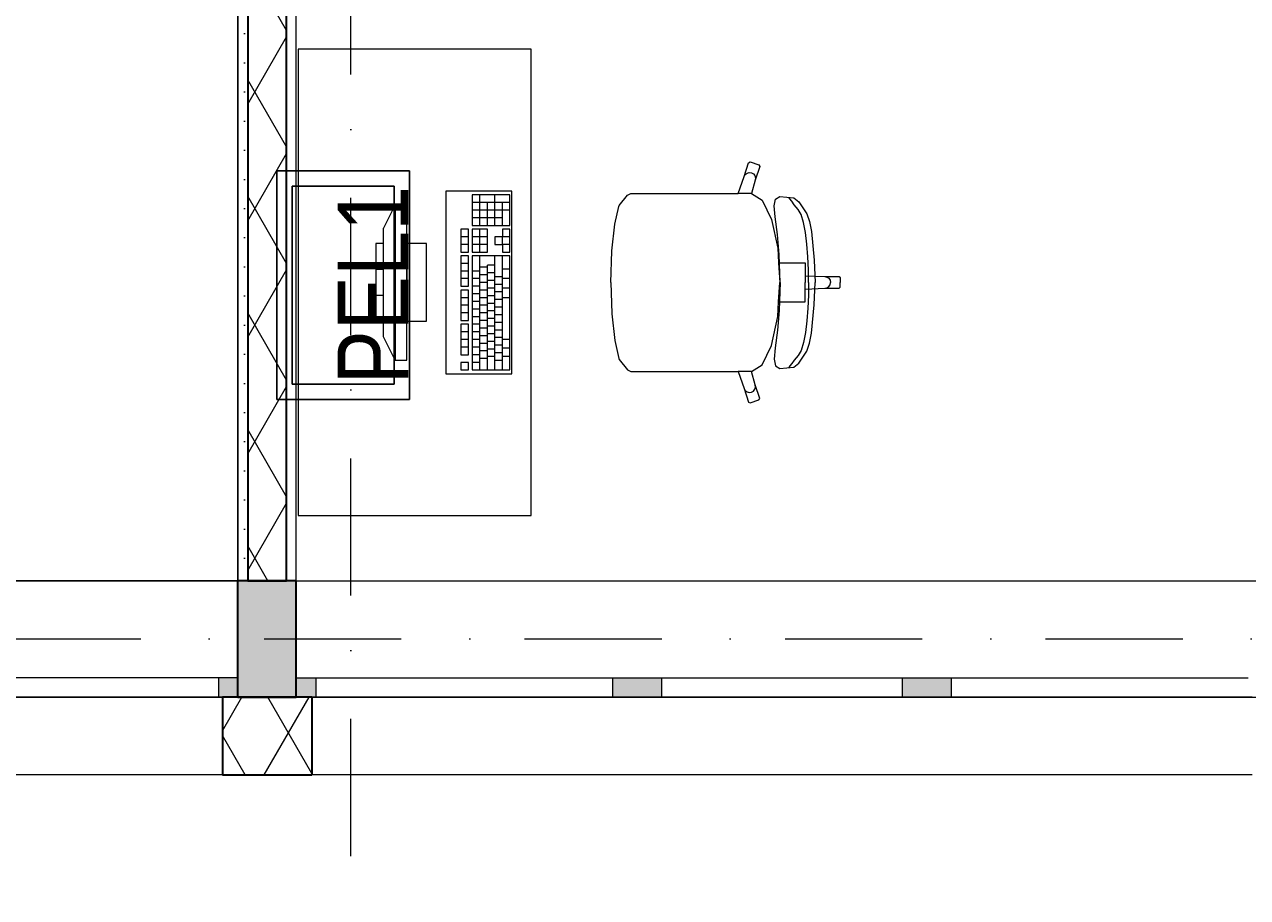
# Model space of a CAD drawing. Header units: millimetres. Extents: x 82175 to 237000, y 24756 to 471700.
# Tile 62 of 256: x 118550 to 121698, y 162964 to 165210. Entities that reach past the tile are written whole.
import ezdxf

# ---------------------------------------------------------------- set-up
doc = ezdxf.new("R2010")
doc.units = ezdxf.units.MM
doc.linetypes.add('Kropki i Kreski', pattern=[6.702778, 3.527778, -1.763889, 0, -1.411111])
for name, color, linetype in [('#EL - Teletechnika', 3, 'Continuous'), ('- A - ocieplenie', 8, 'Continuous'), ('Konstrukcja - Siatka mod', 8, 'Continuous'), ('Konstrukcja - Stropy', 8, 'Continuous'), ('Konstrukcja - Ściany działowe', 8, 'Continuous'), ('Konstrukcja - Ściany zewnętrzne', 8, 'Continuous'), ('Okna Archicada', 8, 'Continuous'), ('Wnętrze - Umeblowanie', 8, 'Continuous')]:
    doc.layers.add(name, color=color, linetype=linetype)
doc.layers.add('\xa0♦elektryczne', color=1, linetype='Continuous', lineweight=30)
doc.styles.get("Standard").update_dxf_attribs({"font": 'arial.ttf'})
pattern_1 = [(60, (-135208.59, 452586.62), (-129.90381, 75), []), (120, (-135208.59, 452586.62), (129.90381, 75), [])]

# ---------------------------------------------------------------- blocks, each defined once
blk = doc.blocks.new('pell')
at = {"layer": '#EL - Teletechnika', "color": 1, "lineweight": 30}
blk.add_lwpolyline([(0, 294), (0, -294), (-341, -294), (-341, 294)], close=True, dxfattribs=at)
at = {"layer": '#EL - Teletechnika', "color": 7, "lineweight": 30}
blk.add_lwpolyline([(-39.3, 254.6), (-39.3, -254.6), (-301.7, -254.6), (-301.7, 254.6)], close=True, dxfattribs=at)
at = {"layer": '#EL - Teletechnika', "color": 1, "insert": (-93.7, 0), "char_height": 20.791, "attachment_point": 5, "rotation": 90, "line_spacing_factor": 0.4}
blk.add_mtext('\\fArial Narrow|b0|i0;{\\H8.7679950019x;\\A1;PEL1}\\A1;\\fTahoma|b1|i0|c238;\\P', dxfattribs=at)

msp = doc.modelspace()

# ---------------------------------------------------------------- hatches: boundary and pattern name
at = {"layer": '- A - ocieplenie', "linetype": 'Continuous', "lineweight": 13}
h = msp.add_hatch(dxfattribs=at)
h.set_pattern_fill('Izolacja_miękka_0005', color=8, style=0, pattern_type=2)
h.set_pattern_definition(pattern_1)
h.paths.add_polyline_path([(119290, 163478.9), (119060, 163478.9), (119060, 163278.9), (119290, 163278.9)])
at = {"layer": 'Konstrukcja - Ściany działowe', "linetype": 'Continuous', "lineweight": 13}
h = msp.add_hatch(dxfattribs=at)
h.set_pattern_fill('Gips_0005', color=8, style=0, pattern_type=2)
h.set_pattern_definition([(0, (-135208.59, 452586.615), (0, 75), [0, -75])])
h.paths.add_polyline_path([(119100, 168648.9), (119100, 163778.9), (119125, 163778.9), (119125, 168648.9)])
h = msp.add_hatch(dxfattribs=at)
h.set_pattern_fill('Izolacja_miękka_0005', color=8, style=0, pattern_type=2)
h.set_pattern_definition(pattern_1)
h.paths.add_polyline_path([(119125, 168648.9), (119125, 163778.9), (119225, 163778.9), (119225, 168648.9)])
at = {"layer": 'Konstrukcja - Ściany zewnętrzne', "linetype": 'Continuous', "lineweight": 13}
msp.add_hatch(color=8, dxfattribs=at).paths.add_polyline_path([(119100, 163478.9), (119250, 163478.9), (119250, 163778.9), (119100, 163778.9)])
at = {"layer": 'Okna Archicada', "linetype": 'Continuous', "lineweight": 13}
for points in [[(119100, 163528.9), (119050, 163528.9), (119050, 163478.9), (119100, 163478.9)], [(119250, 163528.9), (119250, 163478.9), (119300, 163478.9), (119300, 163528.9)], [(120115, 163478.9), (120115, 163528.9), (120065, 163528.9), (120065, 163478.9)], [(120115, 163528.9), (120115, 163478.9), (120190, 163478.9), (120190, 163528.9)], [(120885, 163478.9), (120885, 163528.9), (120810, 163528.9), (120810, 163478.9)], [(120885, 163528.9), (120885, 163478.9), (120935, 163478.9), (120935, 163528.9)]]:
    msp.add_hatch(color=8, dxfattribs=at).paths.add_polyline_path(points)

# ---------------------------------------------------------------- linework, layer by layer
at = {"layer": '- A - ocieplenie', "color": 8, "linetype": 'Continuous', "lineweight": 35, "ltscale": 100}
for p, q in [((119060, 163478.9), (119060, 163428.9)), ((119290, 163478.9), (119290, 163428.9)), ((119060, 163428.9), (119060, 163278.9)), ((119290, 163428.9), (119290, 163278.9))]:
    msp.add_line(p, q, dxfattribs=at)
at = {"layer": '- A - ocieplenie', "color": 8, "linetype": 'Continuous', "lineweight": 35, "ltscale": 100, "flags": 128}
for points in [[(119290, 163478.9), (119060, 163478.9)], [(119060, 163278.9), (119290, 163278.9)]]:
    msp.add_lwpolyline(points, dxfattribs=at)
at = {"layer": 'Konstrukcja - Siatka mod', "color": 8, "linetype": 'Kropki i Kreski', "lineweight": 13, "ltscale": 100}
for p, q in [((119390, 162400), (119390, 179364.8)), ((93022.5, 163628.9), (122467, 163628.9))]:
    msp.add_line(p, q, dxfattribs=at)
at = {"layer": 'Konstrukcja - Stropy', "color": 8, "linetype": 'Continuous', "lineweight": 13, "ltscale": 100, "flags": 128}
msp.add_lwpolyline([(107140, 168828.9), (110440, 168828.9), (110440, 163778.9), (122510, 163778.9), (122510, 176258.9), (95470, 176258.9), (95470, 163778.9), (107140, 163778.9)], close=True, dxfattribs=at)
at = {"layer": 'Konstrukcja - Ściany działowe', "color": 8, "linetype": 'Continuous', "lineweight": 35, "ltscale": 100}
for p, q in [((119125, 168648.9), (119125, 163778.9)), ((119225, 163778.9), (119225, 168648.9))]:
    msp.add_line(p, q, dxfattribs=at)
at = {"layer": 'Konstrukcja - Ściany działowe', "color": 8, "linetype": 'Continuous', "lineweight": 25, "ltscale": 100, "flags": 128}
for points in [[(119100, 168648.9), (119100, 163778.9)], [(119225, 163778.9), (119250, 163778.9)]]:
    msp.add_lwpolyline(points, dxfattribs=at)
at = {"layer": 'Konstrukcja - Ściany działowe', "color": 8, "linetype": 'Continuous', "lineweight": 13, "ltscale": 100, "flags": 128}
for points in [[(119250, 163778.9), (119250, 168648.9)], [(119100, 163778.9), (119125, 163778.9)]]:
    msp.add_lwpolyline(points, dxfattribs=at)
at = {"layer": 'Konstrukcja - Ściany działowe', "color": 8, "linetype": 'Continuous', "lineweight": 35, "ltscale": 100, "flags": 128}
msp.add_lwpolyline([(119125, 163778.9), (119225, 163778.9)], dxfattribs=at)
at = {"layer": 'Konstrukcja - Ściany zewnętrzne', "color": 8, "linetype": 'Continuous', "lineweight": 35, "ltscale": 100}
for p, q in [((119100, 163528.9), (119100, 163778.9)), ((119250, 163528.9), (119250, 163778.9)), ((119100, 163478.9), (119100, 163528.9)), ((119250, 163478.9), (119250, 163528.9))]:
    msp.add_line(p, q, dxfattribs=at)
at = {"layer": 'Konstrukcja - Ściany zewnętrzne', "color": 8, "linetype": 'Continuous', "lineweight": 35, "ltscale": 100, "flags": 128}
for points in [[(119250, 163778.9), (119100, 163778.9)], [(119100, 163478.9), (119250, 163478.9)]]:
    msp.add_lwpolyline(points, dxfattribs=at)
at = {"layer": 'Okna Archicada', "color": 8, "linetype": 'Continuous', "lineweight": 13, "ltscale": 100}
for p, q in [((119100, 163778.9), (116600, 163778.9)), ((119250, 163778.9), (121750, 163778.9)), ((119050, 163528.9), (118285, 163528.9)), ((119100, 163528.9), (119050, 163528.9)), ((119050, 163528.9), (119050, 163478.9)), ((119250, 163528.9), (119300, 163528.9)), ((119300, 163528.9), (119300, 163478.9)), ((119300, 163528.9), (120065, 163528.9)), ((120065, 163478.9), (120065, 163528.9)), ((120065, 163528.9), (120115, 163528.9)), ((120115, 163528.9), (120190, 163528.9)), ((120190, 163528.9), (120190, 163478.9)), ((120190, 163528.9), (120810, 163528.9)), ((120810, 163478.9), (120810, 163528.9)), ((120810, 163528.9), (120885, 163528.9)), ((120885, 163528.9), (120935, 163528.9)), ((120935, 163528.9), (120935, 163478.9)), ((120935, 163528.9), (121700, 163528.9)), ((119100, 163478.9), (116600, 163478.9)), ((119060, 163478.9), (116625, 163478.9)), ((118285, 163478.9), (119050, 163478.9)), ((119050, 163478.9), (119100, 163478.9)), ((119250, 163478.9), (121750, 163478.9)), ((119300, 163478.9), (119250, 163478.9)), ((121710, 163478.9), (119290, 163478.9)), ((120065, 163478.9), (119300, 163478.9)), ((120115, 163478.9), (120065, 163478.9)), ((120190, 163478.9), (120115, 163478.9)), ((120810, 163478.9), (120190, 163478.9)), ((120885, 163478.9), (120810, 163478.9)), ((120935, 163478.9), (120885, 163478.9)), ((121700, 163478.9), (120935, 163478.9)), ((119060, 163278.9), (116625, 163278.9)), ((121710, 163278.9), (119290, 163278.9))]:
    msp.add_line(p, q, dxfattribs=at)
at = {"layer": 'Okna Archicada', "color": 8, "linetype": 'Continuous', "lineweight": 35, "ltscale": 100}
for p, q in [((119100, 163528.9), (119100, 163778.9)), ((119250, 163528.9), (119250, 163778.9)), ((119100, 163478.9), (119100, 163528.9)), ((119100, 163478.9), (119100, 163528.9)), ((119250, 163478.9), (119250, 163528.9)), ((119250, 163478.9), (119250, 163528.9)), ((119060, 163478.9), (119060, 163428.9)), ((119290, 163478.9), (119290, 163428.9)), ((119060, 163428.9), (119060, 163278.9)), ((119290, 163428.9), (119290, 163278.9))]:
    msp.add_line(p, q, dxfattribs=at)
at = {"layer": 'Wnętrze - Umeblowanie', "color": 8, "linetype": 'Continuous', "lineweight": 13, "ltscale": 100}
for p, q in [((120402.7, 164819.1), (120414.1, 164854.5)), ((120414.1, 164854.5), (120417.9, 164856.4)), ((120417.9, 164856.4), (120440.7, 164849)), ((120442.6, 164845.1), (120431.2, 164809.7)), ((120440.7, 164849), (120442.6, 164845.1)), ((120387.1, 164775.7), (120402.7, 164819.1)), ((120402.7, 164819.1), (120405.6, 164824.2)), ((120405.6, 164824.2), (120410.2, 164827.9)), ((120410.2, 164827.9), (120415.8, 164829.4)), ((120415.8, 164829.4), (120421.6, 164828.8)), ((120431.2, 164809.7), (120421.5, 164775.6)), ((120421.6, 164828.8), (120426.7, 164825.9)), ((120426.7, 164825.9), (120430.3, 164821.3)), ((120430.3, 164821.3), (120431.9, 164815.6)), ((120431.9, 164815.6), (120431.2, 164809.7)), ((119504.8, 164746.4), (119474.8, 164686.4)), ((119534.8, 164746.4), (119504.8, 164746.4)), ((119504.8, 164746.4), (119504.8, 164346.4)), ((119534.8, 164346.4), (119534.8, 164746.4)), ((119799.9, 164771.6), (119703, 164771.6)), ((119703, 164771.6), (119703, 164693.3)), ((119799.9, 164752), (119703, 164752)), ((119722.4, 164693.3), (119722.4, 164771.6)), ((119741.8, 164693.3), (119741.8, 164752)), ((119761.2, 164693.3), (119761.2, 164771.6)), ((119780.5, 164693.3), (119780.5, 164752)), ((119799.9, 164693.3), (119799.9, 164771.6)), ((120081.1, 164744.3), (120102.2, 164771.1)), ((120102.2, 164771.1), (120110.8, 164775.7)), ((120110.8, 164775.7), (120141.9, 164775.7)), ((120141.9, 164775.7), (120178, 164775.7)), ((120178, 164775.7), (120387.1, 164775.7)), ((120421.3, 164775.7), (120387.1, 164775.7)), ((120421.3, 164775.7), (120421.5, 164775.6)), ((120421.5, 164775.6), (120449.4, 164758.2)), ((120449.4, 164758.2), (120473.1, 164708.5)), ((120479.9, 164743.9), (120482.9, 164761.1)), ((120482.9, 164761.1), (120494.5, 164767.8)), ((120494.5, 164767.8), (120530.6, 164764.5)), ((120520, 164761.4), (120517.4, 164765.2)), ((120525.1, 164755.2), (120520, 164761.4)), ((120531.3, 164746.1), (120525.1, 164755.2)), ((120530.6, 164764.5), (120543.7, 164754)), ((120541.4, 164734.4), (120531.3, 164746.1)), ((120543.7, 164754), (120563.8, 164722.9)), ((119799.9, 164732.5), (119703, 164732.5)), ((120069.5, 164696.3), (120080.2, 164742.2)), ((120080.2, 164742.2), (120081.1, 164744.3)), ((120482.5, 164715), (120479.9, 164743.9)), ((120488.3, 164669.6), (120482.5, 164715)), ((120549.1, 164721.2), (120541.4, 164734.4)), ((120555.3, 164700.9), (120549.1, 164721.2)), ((120563.8, 164722.9), (120571.1, 164703)), ((119474.8, 164406.4), (119474.8, 164686.4)), ((119693.3, 164683.5), (119673.9, 164683.5)), ((119673.9, 164683.5), (119673.9, 164624.7)), ((119693.3, 164624.7), (119693.3, 164683.5)), ((119780.5, 164712.9), (119703, 164712.9)), ((119703, 164693.3), (119799.9, 164693.3)), ((119741.8, 164683.5), (119703, 164683.5)), ((119703, 164683.5), (119703, 164624.7)), ((119722.4, 164624.7), (119722.4, 164683.5)), ((119741.8, 164624.7), (119741.8, 164683.5)), ((119799.9, 164683.5), (119780.5, 164683.5)), ((119780.5, 164683.5), (119780.5, 164663.9)), ((119799.9, 164624.7), (119799.9, 164683.5)), ((120062.4, 164627.5), (120069.5, 164696.3)), ((120473.1, 164708.5), (120489, 164634.2)), ((120560.3, 164674.9), (120555.3, 164700.9)), ((120571.1, 164703), (120575.9, 164677.1)), ((119693.3, 164663.9), (119673.9, 164663.9)), ((119741.8, 164663.9), (119703, 164663.9)), ((119780.5, 164663.9), (119761.2, 164663.9)), ((119761.2, 164663.9), (119761.2, 164644.3)), ((119799.9, 164663.9), (119780.5, 164663.9)), ((119780.5, 164644.3), (119780.5, 164663.9)), ((120493, 164618.7), (120488.3, 164669.6)), ((120564, 164645), (120560.3, 164674.9)), ((120575.9, 164677.1), (120582.8, 164603.9)), ((119474.8, 164646.4), (119454.8, 164646.4)), ((119454.8, 164646.4), (119454.8, 164446.4)), ((119474.8, 164446.4), (119474.8, 164646.4)), ((119584.8, 164646.4), (119534.8, 164646.4)), ((119534.8, 164646.4), (119534.8, 164446.4)), ((119584.8, 164446.4), (119584.8, 164646.4)), ((119693.3, 164644.3), (119673.9, 164644.3)), ((119673.9, 164624.7), (119693.3, 164624.7)), ((119741.8, 164644.3), (119703, 164644.3)), ((119703, 164624.7), (119741.8, 164624.7)), ((119761.2, 164644.3), (119780.5, 164644.3)), ((119780.5, 164644.3), (119780.5, 164624.7)), ((119799.9, 164644.3), (119780.5, 164644.3)), ((119780.5, 164624.7), (119799.9, 164624.7)), ((120059.8, 164546.4), (120062.3, 164626.5)), ((120062.3, 164626.5), (120062.4, 164627.5)), ((120489, 164634.2), (120491.4, 164596.7)), ((120566.5, 164612.5), (120564, 164645)), ((119693.3, 164615), (119673.9, 164615)), ((119673.9, 164615), (119673.9, 164536.6)), ((119693.3, 164595.4), (119673.9, 164595.4)), ((119693.3, 164536.6), (119693.3, 164615)), ((119799.9, 164615), (119703, 164615)), ((119703, 164615), (119703, 164321.2)), ((119722.4, 164321.2), (119722.4, 164615)), ((119741.8, 164321.2), (119741.8, 164590.5)), ((119761.2, 164590.5), (119741.8, 164590.5)), ((119761.2, 164321.2), (119761.2, 164615)), ((119780.5, 164321.2), (119780.5, 164615)), ((119799.9, 164321.2), (119799.9, 164615)), ((120491.4, 164596.7), (120494.6, 164546.4)), ((120491.4, 164596.7), (120530.1, 164596.7)), ((120495.3, 164546.4), (120493, 164618.7)), ((120530.1, 164596.7), (120560, 164596.7)), ((120560, 164596.7), (120560, 164563.3)), ((120568, 164579.1), (120566.5, 164612.5)), ((120582.8, 164603.9), (120585, 164546.4)), ((119474.8, 164579.7), (119454.8, 164579.7)), ((119693.3, 164575.8), (119673.9, 164575.8)), ((119693.3, 164556.2), (119673.9, 164556.2)), ((119722.4, 164575.8), (119703, 164575.8)), ((119722.4, 164556.2), (119703, 164556.2)), ((119741.8, 164585.6), (119722.4, 164585.6)), ((119741.8, 164566), (119722.4, 164566)), ((119761.2, 164570.9), (119741.8, 164570.9)), ((119780.5, 164561.1), (119761.2, 164561.1)), ((119799.9, 164580.7), (119780.5, 164580.7)), ((119799.9, 164556.2), (119780.5, 164556.2)), ((120560, 164563.3), (120560, 164546.4)), ((120560, 164563.3), (120609.9, 164561.5)), ((120568.4, 164546.4), (120568, 164579.1)), ((120609.9, 164561.5), (120615.6, 164560.4)), ((120609.9, 164561.5), (120646.8, 164561.5)), ((120615.6, 164560.4), (120620.5, 164557.1)), ((120620.5, 164557.1), (120623.7, 164552.2)), ((120646.8, 164561.5), (120649.8, 164558.5)), ((120649.8, 164558.5), (120649.8, 164546.4)), ((119673.9, 164536.6), (119693.3, 164536.6)), ((119693.3, 164526.8), (119673.9, 164526.8)), ((119673.9, 164526.8), (119673.9, 164448.5)), ((119693.3, 164448.5), (119693.3, 164526.8)), ((119722.4, 164536.6), (119703, 164536.6)), ((119741.8, 164546.4), (119722.4, 164546.4)), ((119741.8, 164526.8), (119722.4, 164526.8)), ((119761.2, 164551.3), (119741.8, 164551.3)), ((119761.2, 164531.7), (119741.8, 164531.7)), ((119780.5, 164541.5), (119761.2, 164541.5)), ((119799.9, 164531.7), (119780.5, 164531.7)), ((120059.8, 164546.4), (120062.3, 164466.4)), ((120491.4, 164496.1), (120494.6, 164546.4)), ((120495.3, 164546.4), (120493, 164474.1)), ((120560, 164529.5), (120560, 164546.4)), ((120560, 164529.5), (120609.9, 164531.3)), ((120560, 164496.1), (120560, 164529.5)), ((120568.4, 164546.4), (120568, 164513.7)), ((120582.8, 164488.9), (120585, 164546.4)), ((120609.9, 164531.3), (120615.6, 164532.5)), ((120609.9, 164531.3), (120646.8, 164531.3)), ((120615.6, 164532.5), (120620.5, 164535.7)), ((120620.5, 164535.7), (120623.7, 164540.6)), ((120623.7, 164552.2), (120624.9, 164546.4)), ((120623.7, 164540.6), (120624.9, 164546.4)), ((120646.8, 164531.3), (120649.8, 164534.3)), ((120649.8, 164534.3), (120649.8, 164546.4)), ((119474.8, 164513.1), (119454.8, 164513.1)), ((119693.3, 164507.2), (119673.9, 164507.2)), ((119722.4, 164517), (119703, 164517)), ((119722.4, 164497.5), (119703, 164497.5)), ((119741.8, 164507.2), (119722.4, 164507.2)), ((119761.2, 164512.1), (119741.8, 164512.1)), ((119780.5, 164521.9), (119761.2, 164521.9)), ((119780.5, 164502.4), (119761.2, 164502.4)), ((119799.9, 164507.2), (119780.5, 164507.2)), ((120489, 164458.7), (120491.4, 164496.1)), ((120491.4, 164496.1), (120530.1, 164496.1)), ((120530.1, 164496.1), (120560, 164496.1)), ((120568, 164513.7), (120566.5, 164480.3)), ((119693.3, 164487.7), (119673.9, 164487.7)), ((119693.3, 164468.1), (119673.9, 164468.1)), ((119722.4, 164477.9), (119703, 164477.9)), ((119741.8, 164487.7), (119722.4, 164487.7)), ((119741.8, 164468.1), (119722.4, 164468.1)), ((119761.2, 164492.6), (119741.8, 164492.6)), ((119761.2, 164473), (119741.8, 164473)), ((119780.5, 164482.8), (119761.2, 164482.8)), ((119780.5, 164463.2), (119761.2, 164463.2)), ((120062.3, 164466.4), (120062.4, 164465.3)), ((120062.4, 164465.3), (120069.5, 164396.6)), ((120493, 164474.1), (120488.3, 164423.2)), ((120566.5, 164480.3), (120564, 164447.9)), ((120575.9, 164415.7), (120582.8, 164488.9)), ((119454.8, 164446.4), (119474.8, 164446.4)), ((119534.8, 164446.4), (119584.8, 164446.4)), ((119673.9, 164448.5), (119693.3, 164448.5)), ((119693.3, 164438.7), (119673.9, 164438.7)), ((119673.9, 164438.7), (119673.9, 164360.4)), ((119693.3, 164360.4), (119693.3, 164438.7)), ((119722.4, 164458.3), (119703, 164458.3)), ((119722.4, 164438.7), (119703, 164438.7)), ((119741.8, 164448.5), (119722.4, 164448.5)), ((119761.2, 164453.4), (119741.8, 164453.4)), ((119761.2, 164433.8), (119741.8, 164433.8)), ((119780.5, 164443.6), (119761.2, 164443.6)), ((120473.1, 164384.3), (120489, 164458.7)), ((120564, 164447.9), (120560.3, 164417.9)), ((119504.8, 164346.4), (119474.8, 164406.4)), ((119693.3, 164419.1), (119673.9, 164419.1)), ((119693.3, 164399.5), (119673.9, 164399.5)), ((119722.4, 164419.1), (119703, 164419.1)), ((119722.4, 164399.5), (119703, 164399.5)), ((119741.8, 164428.9), (119722.4, 164428.9)), ((119741.8, 164409.3), (119722.4, 164409.3)), ((119761.2, 164414.2), (119741.8, 164414.2)), ((119780.5, 164424), (119761.2, 164424)), ((119780.5, 164404.4), (119761.2, 164404.4)), ((119799.9, 164399.5), (119780.5, 164399.5)), ((120488.3, 164423.2), (120482.5, 164377.9)), ((120560.3, 164417.9), (120555.3, 164391.9)), ((120571.1, 164389.8), (120575.9, 164415.7)), ((119693.3, 164380), (119673.9, 164380)), ((119722.4, 164380), (119703, 164380)), ((119741.8, 164389.7), (119722.4, 164389.7)), ((119741.8, 164370.2), (119722.4, 164370.2)), ((119761.2, 164394.6), (119741.8, 164394.6)), ((119761.2, 164375.1), (119741.8, 164375.1)), ((119780.5, 164384.9), (119761.2, 164384.9)), ((119799.9, 164377.5), (119780.5, 164377.5)), ((120069.5, 164396.6), (120080.2, 164350.6)), ((120449.4, 164334.6), (120473.1, 164384.3)), ((120482.5, 164377.9), (120479.9, 164349)), ((120549.1, 164371.6), (120541.4, 164358.4)), ((120543.7, 164338.9), (120563.8, 164369.9)), ((120555.3, 164391.9), (120549.1, 164371.6)), ((120563.8, 164369.9), (120571.1, 164389.8)), ((119504.8, 164346.4), (119534.8, 164346.4)), ((119673.9, 164360.4), (119693.3, 164360.4)), ((119693.3, 164340.8), (119673.9, 164340.8)), ((119673.9, 164340.8), (119673.9, 164321.2)), ((119693.3, 164321.2), (119693.3, 164340.8)), ((119722.4, 164360.4), (119703, 164360.4)), ((119722.4, 164340.8), (119703, 164340.8)), ((119741.8, 164350.6), (119722.4, 164350.6)), ((119761.2, 164355.5), (119741.8, 164355.5)), ((119780.5, 164365.3), (119761.2, 164365.3)), ((119780.5, 164345.7), (119761.2, 164345.7)), ((119799.9, 164355.5), (119780.5, 164355.5)), ((120080.2, 164350.6), (120081.1, 164348.5)), ((120081.1, 164348.5), (120102.2, 164321.7)), ((120479.9, 164349), (120482.9, 164331.7)), ((120525.1, 164337.7), (120520, 164331.4)), ((120531.3, 164346.7), (120525.1, 164337.7)), ((120530.6, 164328.3), (120543.7, 164338.9)), ((120541.4, 164358.4), (120531.3, 164346.7)), ((119673.9, 164321.2), (119693.3, 164321.2)), ((119703, 164321.2), (119799.9, 164321.2)), ((120102.2, 164321.7), (120110.8, 164317.1)), ((120110.8, 164317.1), (120141.9, 164317.1)), ((120141.9, 164317.1), (120178, 164317.1)), ((120178, 164317.1), (120387.1, 164317.1)), ((120421.3, 164317.1), (120387.1, 164317.1)), ((120387.1, 164317.1), (120402.7, 164273.8)), ((120421.3, 164317.1), (120421.5, 164317.3)), ((120421.5, 164317.3), (120449.4, 164334.6)), ((120431.2, 164283.1), (120421.5, 164317.3)), ((120482.9, 164331.7), (120494.5, 164325)), ((120494.5, 164325), (120530.6, 164328.3)), ((120520, 164331.4), (120517.4, 164327.7)), ((120402.7, 164273.8), (120405.6, 164268.6)), ((120402.7, 164273.8), (120414.1, 164238.4)), ((120430.3, 164271.6), (120431.9, 164277.2)), ((120431.9, 164277.2), (120431.2, 164283.1)), ((120442.6, 164247.7), (120431.2, 164283.1)), ((120405.6, 164268.6), (120410.2, 164265)), ((120410.2, 164265), (120415.8, 164263.4)), ((120415.8, 164263.4), (120421.6, 164264.1)), ((120417.9, 164236.4), (120440.7, 164243.9)), ((120421.6, 164264.1), (120426.7, 164267)), ((120426.7, 164267), (120430.3, 164271.6)), ((120440.7, 164243.9), (120442.6, 164247.7)), ((120414.1, 164238.4), (120417.9, 164236.4))]:
    msp.add_line(p, q, dxfattribs=at)
at = {"layer": 'Wnętrze - Umeblowanie', "color": 8, "linetype": 'Continuous', "lineweight": 13, "ltscale": 100, "flags": 128}
for points in [[(119254.8, 165146.4), (119254.8, 163946.4), (119854.8, 163946.4), (119854.8, 165146.4)], [(119634.8, 164311.4), (119804.8, 164311.4), (119804.8, 164781.4), (119634.8, 164781.4)]]:
    msp.add_lwpolyline(points, close=True, dxfattribs=at)

# ---------------------------------------------------------------- block references
at = {"layer": '\xa0♦elektryczne', "rotation": 360}
msp.add_blockref('pell', (119541.2, 164539.5), dxfattribs=at)

doc.saveas('drawing.dxf')
